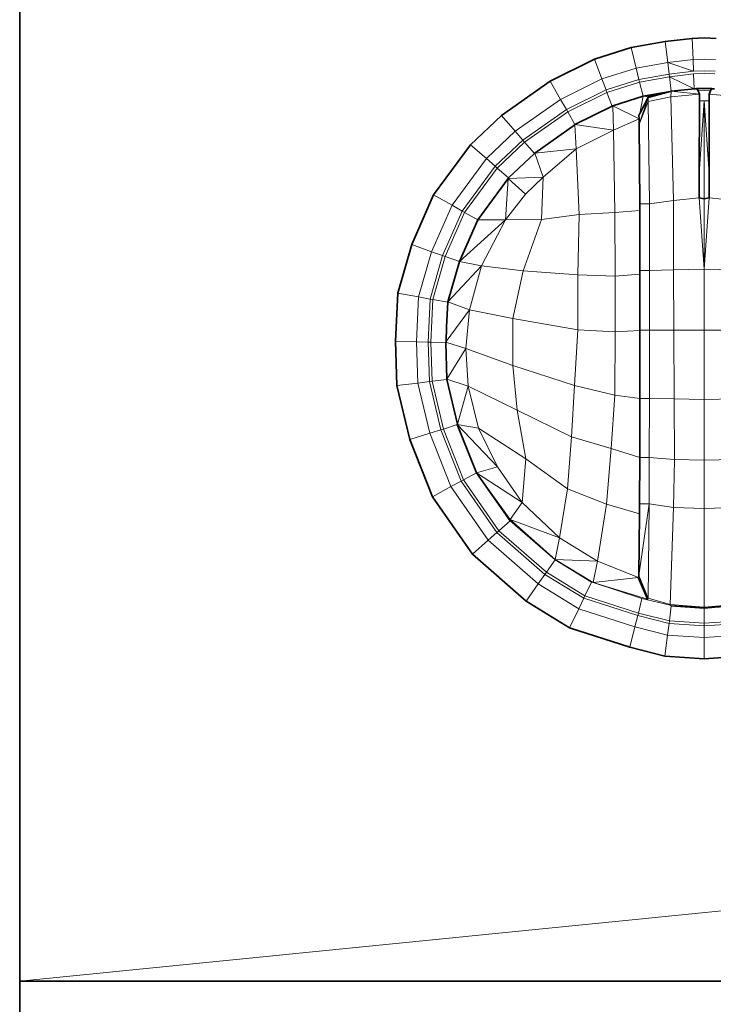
# Model space of a CAD drawing. Header units: inches. Extents: x 0 to 12.9, y 0 to 8.3.
# Tile 4 of 33: x 2.515 to 2.749, y 6.258 to 6.591. Entities that reach past the tile are written whole.
import ezdxf

# ---------------------------------------------------------------- set-up
doc = ezdxf.new("R2010")
doc.units = ezdxf.units.IN
doc.header["$MEASUREMENT"] = 0

# ---------------------------------------------------------------- blocks, each defined once
blk = doc.blocks.new('MODEL_0')
at = {"lineweight": 0}
for p, q in [((2.51478, 6.26582), (2.51478, 6.70209)), ((2.73315, 6.5839), (2.72171, 6.58189)), ((2.72171, 6.58189), (2.73315, 6.5839)), ((2.74233, 6.58499), (2.73315, 6.5839)), ((2.73315, 6.5839), (2.74233, 6.58499)), ((2.73315, 6.5839), (2.73406, 6.57684)), ((2.73406, 6.57684), (2.73315, 6.5839)), ((2.74643, 6.58515), (2.74233, 6.58499)), ((2.74233, 6.58499), (2.74262, 6.57785)), ((2.75051, 6.58499), (2.74643, 6.58515)), ((2.72171, 6.58189), (2.70926, 6.57795)), ((2.70926, 6.57795), (2.72171, 6.58189)), ((2.72171, 6.58189), (2.72339, 6.57497)), ((2.72339, 6.57497), (2.72171, 6.58189)), ((2.70926, 6.57795), (2.69426, 6.5705)), ((2.69426, 6.5705), (2.70926, 6.57795)), ((2.70926, 6.57795), (2.71178, 6.57129)), ((2.71178, 6.57129), (2.70926, 6.57795)), ((2.73406, 6.57684), (2.72339, 6.57497)), ((2.72339, 6.57497), (2.73406, 6.57684)), ((2.74262, 6.57785), (2.73406, 6.57684)), ((2.73406, 6.57684), (2.74262, 6.57785)), ((2.74277, 6.5739), (2.73406, 6.57684)), ((2.73406, 6.57684), (2.73455, 6.57293)), ((2.73406, 6.57684), (2.74277, 6.5739)), ((2.73455, 6.57293), (2.73406, 6.57684)), ((2.74262, 6.57785), (2.74277, 6.5739)), ((2.72339, 6.57497), (2.71178, 6.57129)), ((2.71178, 6.57129), (2.72339, 6.57497)), ((2.72432, 6.57113), (2.72339, 6.57497)), ((2.72339, 6.57497), (2.72432, 6.57113)), ((2.74277, 6.5739), (2.73455, 6.57293)), ((2.69426, 6.5705), (2.67778, 6.55891)), ((2.67778, 6.55891), (2.69426, 6.5705)), ((2.69426, 6.5705), (2.6978, 6.56435)), ((2.6978, 6.56435), (2.69426, 6.5705)), ((2.71178, 6.57129), (2.6978, 6.56435)), ((2.6978, 6.56435), (2.71178, 6.57129)), ((2.71319, 6.56761), (2.71178, 6.57129)), ((2.71178, 6.57129), (2.71319, 6.56761)), ((2.72432, 6.57113), (2.71319, 6.56761)), ((2.71319, 6.56761), (2.72432, 6.57113)), ((2.72454, 6.57023), (2.71351, 6.56674)), ((2.71351, 6.56674), (2.72454, 6.57023)), ((2.73455, 6.57293), (2.72432, 6.57113)), ((2.72432, 6.57113), (2.73455, 6.57293)), ((2.72454, 6.57023), (2.72432, 6.57113)), ((2.72432, 6.57113), (2.72454, 6.57023)), ((2.73467, 6.57201), (2.72454, 6.57023)), ((2.72454, 6.57023), (2.73467, 6.57201)), ((2.72573, 6.56543), (2.72454, 6.57023)), ((2.72454, 6.57023), (2.72573, 6.56543)), ((2.73455, 6.57293), (2.73467, 6.57201)), ((2.73467, 6.57201), (2.74281, 6.57297)), ((2.743, 6.5679), (2.73467, 6.57201)), ((2.73467, 6.57201), (2.73523, 6.56712)), ((2.73467, 6.57201), (2.743, 6.5679)), ((2.73523, 6.56712), (2.73467, 6.57201)), ((2.74281, 6.57297), (2.743, 6.5679)), ((2.71319, 6.56761), (2.69977, 6.56094)), ((2.69977, 6.56094), (2.71319, 6.56761)), ((2.71351, 6.56674), (2.70023, 6.56014)), ((2.70023, 6.56014), (2.71351, 6.56674)), ((2.71351, 6.56674), (2.71319, 6.56761)), ((2.71319, 6.56761), (2.71351, 6.56674)), ((2.71528, 6.56211), (2.71351, 6.56674)), ((2.71351, 6.56674), (2.71528, 6.56211)), ((2.73486, 6.56701), (2.72573, 6.56543)), ((2.72573, 6.56543), (2.73486, 6.56701)), ((2.73486, 6.56701), (2.72749, 6.56519)), ((2.73523, 6.56712), (2.73486, 6.56701)), ((2.73515, 6.56524), (2.73523, 6.56712)), ((2.73523, 6.56712), (2.74199, 6.5678)), ((2.74199, 6.5678), (2.73523, 6.56712)), ((2.73523, 6.56712), (2.74476, 6.56613)), ((2.74476, 6.56613), (2.73523, 6.56712)), ((2.74199, 6.5678), (2.743, 6.5679)), ((2.743, 6.5679), (2.74199, 6.5678)), ((2.743, 6.5679), (2.74309, 6.56791)), ((2.74309, 6.56791), (2.74329, 6.56793)), ((2.74329, 6.56793), (2.74373, 6.56798)), ((2.74373, 6.56798), (2.74386, 6.56799)), ((2.74386, 6.56799), (2.74397, 6.568)), ((2.74397, 6.568), (2.74421, 6.56743)), ((2.74421, 6.56743), (2.74476, 6.56613)), ((2.7481, 6.56613), (2.74856, 6.56723)), ((2.74856, 6.56723), (2.74864, 6.56743)), ((2.74864, 6.56743), (2.74888, 6.568)), ((2.74888, 6.568), (2.74904, 6.56798)), ((2.74904, 6.56798), (2.74913, 6.56798)), ((2.74913, 6.56798), (2.74985, 6.5679)), ((2.68245, 6.55355), (2.6978, 6.56435)), ((2.6978, 6.56435), (2.68245, 6.55355)), ((2.6978, 6.56435), (2.69977, 6.56094)), ((2.69977, 6.56094), (2.6978, 6.56435)), ((2.72573, 6.56543), (2.71548, 6.56221)), ((2.71548, 6.56221), (2.72573, 6.56543)), ((2.72436, 6.55601), (2.72749, 6.56498)), ((2.72749, 6.56498), (2.72436, 6.55601)), ((2.72436, 6.55601), (2.72749, 6.56359)), ((2.72749, 6.56359), (2.72436, 6.55601)), ((2.72573, 6.56543), (2.72468, 6.55957)), ((2.72468, 6.55957), (2.72749, 6.56498)), ((2.72749, 6.56519), (2.72573, 6.56543)), ((2.72749, 6.56359), (2.73515, 6.56524)), ((2.72749, 6.56498), (2.72749, 6.56359)), ((2.72789, 6.52896), (2.72749, 6.56359)), ((2.72749, 6.56359), (2.72789, 6.52896)), ((2.73515, 6.56524), (2.74476, 6.56613)), ((2.74476, 6.56613), (2.73515, 6.56524)), ((2.736, 6.53007), (2.73515, 6.56524)), ((2.73515, 6.56524), (2.736, 6.53007)), ((2.74476, 6.56387), (2.74473, 6.53932)), ((2.74473, 6.53932), (2.74643, 6.56387)), ((2.74643, 6.56387), (2.74473, 6.53932)), ((2.74473, 6.53932), (2.74476, 6.56387)), ((2.74476, 6.56613), (2.74476, 6.56401)), ((2.74476, 6.56401), (2.74476, 6.56387)), ((2.74476, 6.56387), (2.74643, 6.56387)), ((2.74643, 6.53068), (2.74643, 6.56387)), ((2.74643, 6.56387), (2.74812, 6.53932)), ((2.74643, 6.56387), (2.74643, 6.53068)), ((2.74812, 6.53932), (2.74643, 6.56387)), ((2.74643, 6.56387), (2.7481, 6.56387)), ((2.7481, 6.56387), (2.7481, 6.56613)), ((2.7481, 6.56613), (2.75769, 6.56524)), ((2.75769, 6.56524), (2.7481, 6.56613)), ((2.74812, 6.53932), (2.7481, 6.56387)), ((2.7481, 6.56387), (2.74812, 6.53932)), ((2.68504, 6.55058), (2.69977, 6.56094)), ((2.69977, 6.56094), (2.68504, 6.55058)), ((2.68564, 6.54988), (2.70023, 6.56014)), ((2.70023, 6.56014), (2.68564, 6.54988)), ((2.69977, 6.56094), (2.70023, 6.56014)), ((2.70023, 6.56014), (2.69977, 6.56094)), ((2.70023, 6.56014), (2.70267, 6.5559)), ((2.70267, 6.5559), (2.70023, 6.56014)), ((2.71528, 6.56211), (2.70267, 6.5559)), ((2.70267, 6.5559), (2.71528, 6.56211)), ((2.71548, 6.56221), (2.71528, 6.56211)), ((2.71528, 6.56211), (2.71548, 6.56221)), ((2.72435, 6.55773), (2.71548, 6.56221)), ((2.7157, 6.55389), (2.71548, 6.56221)), ((2.71548, 6.56221), (2.72435, 6.55773)), ((2.71548, 6.56221), (2.7157, 6.55389)), ((2.67778, 6.55891), (2.66733, 6.54899)), ((2.66733, 6.54899), (2.67778, 6.55891)), ((2.68245, 6.55355), (2.67778, 6.55891)), ((2.67778, 6.55891), (2.68245, 6.55355)), ((2.7157, 6.55389), (2.72435, 6.55773)), ((2.72435, 6.55773), (2.7157, 6.55389)), ((2.72468, 6.55957), (2.72434, 6.55888)), ((2.72434, 6.55888), (2.72468, 6.55957)), ((2.72434, 6.55888), (2.72435, 6.55773)), ((2.72435, 6.55773), (2.72434, 6.55888)), ((2.72435, 6.55773), (2.72436, 6.55601)), ((2.72436, 6.55601), (2.72435, 6.55773)), ((2.68245, 6.55355), (2.67271, 6.54431)), ((2.67271, 6.54431), (2.68245, 6.55355)), ((2.68504, 6.55058), (2.68245, 6.55355)), ((2.68245, 6.55355), (2.68504, 6.55058)), ((2.68906, 6.54616), (2.70267, 6.55573)), ((2.70267, 6.55573), (2.68906, 6.54616)), ((2.70267, 6.5559), (2.70267, 6.55573)), ((2.70267, 6.55573), (2.70267, 6.5559)), ((2.70267, 6.5559), (2.7157, 6.55389)), ((2.7157, 6.55389), (2.70267, 6.5559)), ((2.70267, 6.55573), (2.70312, 6.54764)), ((2.70312, 6.54764), (2.70267, 6.55573)), ((2.70312, 6.54764), (2.7157, 6.55389)), ((2.7157, 6.55389), (2.70312, 6.54764)), ((2.7157, 6.55389), (2.71621, 6.52606)), ((2.71621, 6.52606), (2.7157, 6.55389)), ((2.72436, 6.55601), (2.72468, 6.52896)), ((2.72468, 6.52896), (2.72436, 6.55601)), ((2.68504, 6.55058), (2.6757, 6.5417)), ((2.6757, 6.5417), (2.68504, 6.55058)), ((2.67639, 6.5411), (2.68564, 6.54988)), ((2.68564, 6.54988), (2.67639, 6.5411)), ((2.68564, 6.54988), (2.68504, 6.55058)), ((2.68504, 6.55058), (2.68564, 6.54988)), ((2.68896, 6.54607), (2.68564, 6.54988)), ((2.68564, 6.54988), (2.68896, 6.54607)), ((2.66733, 6.54899), (2.65484, 6.53205)), ((2.65484, 6.53205), (2.66733, 6.54899)), ((2.66733, 6.54899), (2.67271, 6.54431)), ((2.67271, 6.54431), (2.66733, 6.54899)), ((2.70312, 6.54764), (2.68906, 6.54616)), ((2.68906, 6.54616), (2.70312, 6.54764)), ((2.69188, 6.53797), (2.70312, 6.54764)), ((2.70312, 6.54764), (2.69188, 6.53797)), ((2.70312, 6.54764), (2.70415, 6.52543)), ((2.70415, 6.52543), (2.70312, 6.54764)), ((2.67271, 6.54431), (2.66107, 6.52851)), ((2.66107, 6.52851), (2.67271, 6.54431)), ((2.6757, 6.5417), (2.67271, 6.54431)), ((2.67271, 6.54431), (2.6757, 6.5417)), ((2.68021, 6.53777), (2.68896, 6.54607)), ((2.68896, 6.54607), (2.68021, 6.53777)), ((2.68906, 6.54616), (2.68896, 6.54607)), ((2.68896, 6.54607), (2.68906, 6.54616)), ((2.68906, 6.54616), (2.69188, 6.53797)), ((2.69188, 6.53797), (2.68906, 6.54616)), ((2.6757, 6.5417), (2.66452, 6.52655)), ((2.66452, 6.52655), (2.6757, 6.5417)), ((2.66532, 6.5261), (2.67639, 6.5411)), ((2.67639, 6.5411), (2.66532, 6.5261)), ((2.67639, 6.5411), (2.6757, 6.5417)), ((2.6757, 6.5417), (2.67639, 6.5411)), ((2.67639, 6.5411), (2.68021, 6.53777)), ((2.68021, 6.53777), (2.67639, 6.5411)), ((2.68003, 6.53753), (2.66982, 6.52353)), ((2.66982, 6.52353), (2.68003, 6.53753)), ((2.68003, 6.53753), (2.67915, 6.52359)), ((2.67915, 6.52359), (2.68003, 6.53753)), ((2.69188, 6.53797), (2.68003, 6.53753)), ((2.68003, 6.53753), (2.69188, 6.53797)), ((2.68003, 6.53753), (2.68021, 6.53777)), ((2.68021, 6.53777), (2.68003, 6.53753)), ((2.68599, 6.53231), (2.68003, 6.53753)), ((2.68003, 6.53753), (2.68599, 6.53231)), ((2.68599, 6.53231), (2.69188, 6.53797)), ((2.69188, 6.53797), (2.68599, 6.53231)), ((2.69136, 6.52366), (2.69188, 6.53797)), ((2.69188, 6.53797), (2.69136, 6.52366)), ((2.74473, 6.53932), (2.74472, 6.53098)), ((2.74472, 6.53098), (2.74473, 6.53932)), ((2.74812, 6.53932), (2.74813, 6.53098)), ((2.74813, 6.53098), (2.74812, 6.53932)), ((2.65484, 6.53205), (2.64743, 6.51519)), ((2.64743, 6.51519), (2.65484, 6.53205)), ((2.65484, 6.53205), (2.66107, 6.52851)), ((2.66107, 6.52851), (2.65484, 6.53205)), ((2.67915, 6.52359), (2.68599, 6.53231)), ((2.68599, 6.53231), (2.67915, 6.52359)), ((2.72789, 6.52896), (2.736, 6.53007)), ((2.736, 6.53007), (2.72789, 6.52896)), ((2.736, 6.53007), (2.74472, 6.53098)), ((2.74472, 6.53098), (2.736, 6.53007)), ((2.73607, 6.50662), (2.736, 6.53007)), ((2.736, 6.53007), (2.73607, 6.50662)), ((2.74472, 6.53098), (2.74643, 6.50686)), ((2.74643, 6.50686), (2.74472, 6.53098)), ((2.74472, 6.53098), (2.74643, 6.53068)), ((2.74643, 6.53068), (2.74472, 6.53098)), ((2.74643, 6.53068), (2.74813, 6.53098)), ((2.74813, 6.53098), (2.74643, 6.50686)), ((2.74643, 6.50686), (2.74813, 6.53098)), ((2.74813, 6.53098), (2.74643, 6.53068)), ((2.74643, 6.53068), (2.74643, 6.50686)), ((2.74643, 6.50686), (2.74643, 6.53068)), ((2.74813, 6.53098), (2.75685, 6.53007)), ((2.75685, 6.53007), (2.74813, 6.53098)), ((2.66107, 6.52851), (2.65416, 6.5128)), ((2.65416, 6.5128), (2.66107, 6.52851)), ((2.66452, 6.52655), (2.65789, 6.51147)), ((2.65789, 6.51147), (2.66452, 6.52655)), ((2.66452, 6.52655), (2.66107, 6.52851)), ((2.66107, 6.52851), (2.66452, 6.52655)), ((2.66532, 6.5261), (2.66452, 6.52655)), ((2.66452, 6.52655), (2.66532, 6.5261)), ((2.71621, 6.52606), (2.72468, 6.52677)), ((2.72468, 6.52677), (2.71621, 6.52606)), ((2.72468, 6.52896), (2.72468, 6.52677)), ((2.72789, 6.52896), (2.72468, 6.52896)), ((2.72468, 6.52677), (2.72468, 6.52896)), ((2.72468, 6.52896), (2.72789, 6.52896)), ((2.72468, 6.52677), (2.72468, 6.50639)), ((2.72468, 6.50639), (2.72468, 6.52677)), ((2.72789, 6.50639), (2.72789, 6.52896)), ((2.72789, 6.52896), (2.72789, 6.50639)), ((2.66532, 6.5261), (2.65876, 6.51116)), ((2.65876, 6.51116), (2.66532, 6.5261)), ((2.67915, 6.52359), (2.66363, 6.50953)), ((2.66363, 6.50953), (2.67915, 6.52359)), ((2.66982, 6.52353), (2.66363, 6.50953)), ((2.66363, 6.50953), (2.66982, 6.52353)), ((2.66982, 6.52353), (2.66532, 6.5261)), ((2.66532, 6.5261), (2.66982, 6.52353)), ((2.67915, 6.52359), (2.66982, 6.52353)), ((2.66982, 6.52353), (2.67915, 6.52359)), ((2.67104, 6.508), (2.67915, 6.52359)), ((2.67915, 6.52359), (2.67104, 6.508)), ((2.67915, 6.52359), (2.69136, 6.52366)), ((2.69136, 6.52366), (2.67915, 6.52359)), ((2.68512, 6.50633), (2.69136, 6.52366)), ((2.69136, 6.52366), (2.68512, 6.50633)), ((2.69136, 6.52366), (2.70415, 6.52543)), ((2.70415, 6.52543), (2.69136, 6.52366)), ((2.70415, 6.52543), (2.70363, 6.50501)), ((2.70363, 6.50501), (2.70415, 6.52543)), ((2.71621, 6.52606), (2.70415, 6.52543)), ((2.70415, 6.52543), (2.71621, 6.52606)), ((2.71627, 6.50446), (2.71621, 6.52606)), ((2.71621, 6.52606), (2.71627, 6.50446)), ((2.64743, 6.51519), (2.64272, 6.49874)), ((2.64272, 6.49874), (2.64743, 6.51519)), ((2.64743, 6.51519), (2.65416, 6.5128)), ((2.65416, 6.5128), (2.64743, 6.51519)), ((2.65416, 6.5128), (2.64977, 6.49747)), ((2.64977, 6.49747), (2.65416, 6.5128)), ((2.65789, 6.51147), (2.65368, 6.49677)), ((2.65368, 6.49677), (2.65789, 6.51147)), ((2.65789, 6.51147), (2.65416, 6.5128)), ((2.65416, 6.5128), (2.65789, 6.51147)), ((2.65876, 6.51116), (2.65459, 6.4966)), ((2.65459, 6.4966), (2.65876, 6.51116)), ((2.65876, 6.51116), (2.65789, 6.51147)), ((2.65789, 6.51147), (2.65876, 6.51116)), ((2.66355, 6.50947), (2.65876, 6.51116)), ((2.65876, 6.51116), (2.66355, 6.50947)), ((2.65968, 6.49587), (2.66363, 6.50953)), ((2.66355, 6.50947), (2.65968, 6.49587)), ((2.67104, 6.508), (2.65968, 6.49587)), ((2.65968, 6.49587), (2.67104, 6.508)), ((2.66363, 6.50953), (2.66355, 6.50947)), ((2.66363, 6.50953), (2.67104, 6.508)), ((2.67104, 6.508), (2.66363, 6.50953)), ((2.66694, 6.49306), (2.67104, 6.508)), ((2.67104, 6.508), (2.66694, 6.49306)), ((2.67104, 6.508), (2.68512, 6.50633)), ((2.68512, 6.50633), (2.67104, 6.508)), ((2.73607, 6.50662), (2.72789, 6.50639)), ((2.72789, 6.50639), (2.73607, 6.50662)), ((2.73607, 6.50662), (2.74643, 6.50686)), ((2.74643, 6.50686), (2.73607, 6.50662)), ((2.73615, 6.48623), (2.73607, 6.50662)), ((2.73607, 6.50662), (2.73615, 6.48623)), ((2.74643, 6.50686), (2.74643, 6.48624)), ((2.75678, 6.50662), (2.74643, 6.50686)), ((2.74643, 6.50686), (2.75678, 6.50662)), ((2.74643, 6.48624), (2.74643, 6.50686)), ((2.68512, 6.50633), (2.68167, 6.49022)), ((2.68167, 6.49022), (2.68512, 6.50633)), ((2.68512, 6.50633), (2.70363, 6.50501)), ((2.70363, 6.50501), (2.68512, 6.50633)), ((2.70363, 6.50501), (2.70364, 6.48634)), ((2.70364, 6.48634), (2.70363, 6.50501)), ((2.70363, 6.50501), (2.71627, 6.50446)), ((2.71627, 6.50446), (2.70363, 6.50501)), ((2.71627, 6.50446), (2.72468, 6.50523)), ((2.72468, 6.50523), (2.71627, 6.50446)), ((2.71627, 6.50446), (2.71627, 6.48572)), ((2.71627, 6.48572), (2.71627, 6.50446)), ((2.72468, 6.50639), (2.72468, 6.50523)), ((2.72468, 6.50523), (2.72468, 6.50639)), ((2.72468, 6.50639), (2.72789, 6.50639)), ((2.72789, 6.50639), (2.72468, 6.50639)), ((2.72468, 6.50523), (2.72468, 6.48623)), ((2.72468, 6.48623), (2.72468, 6.50523)), ((2.72789, 6.48623), (2.72789, 6.50639)), ((2.72789, 6.50639), (2.72789, 6.48623)), ((2.64272, 6.49874), (2.64199, 6.48246)), ((2.64199, 6.48246), (2.64272, 6.49874)), ((2.64977, 6.49747), (2.64272, 6.49874)), ((2.64272, 6.49874), (2.64977, 6.49747)), ((2.64977, 6.49747), (2.64908, 6.4823)), ((2.64908, 6.4823), (2.64977, 6.49747)), ((2.65368, 6.49677), (2.64977, 6.49747)), ((2.64977, 6.49747), (2.65368, 6.49677)), ((2.65368, 6.49677), (2.65303, 6.48221)), ((2.65303, 6.48221), (2.65368, 6.49677)), ((2.65459, 6.4966), (2.65368, 6.49677)), ((2.65368, 6.49677), (2.65459, 6.4966)), ((2.65459, 6.4966), (2.65395, 6.4822)), ((2.65395, 6.4822), (2.65459, 6.4966)), ((2.6596, 6.4957), (2.65459, 6.4966)), ((2.65459, 6.4966), (2.6596, 6.4957)), ((2.65923, 6.48738), (2.6596, 6.4957)), ((2.6596, 6.4957), (2.65923, 6.48738)), ((2.65968, 6.49587), (2.6596, 6.4957)), ((2.6596, 6.4957), (2.65968, 6.49587)), ((2.65968, 6.49587), (2.66694, 6.49306)), ((2.66694, 6.49306), (2.65968, 6.49587)), ((2.66694, 6.49306), (2.65908, 6.48237)), ((2.65908, 6.48237), (2.66694, 6.49306)), ((2.66571, 6.48004), (2.66694, 6.49306)), ((2.66694, 6.49306), (2.66571, 6.48004)), ((2.66694, 6.49306), (2.68167, 6.49022)), ((2.68167, 6.49022), (2.66694, 6.49306)), ((2.68167, 6.49022), (2.68164, 6.47432)), ((2.68164, 6.47432), (2.68167, 6.49022)), ((2.70364, 6.48634), (2.68167, 6.49022)), ((2.68167, 6.49022), (2.70364, 6.48634)), ((2.65908, 6.48237), (2.65923, 6.48738)), ((2.65923, 6.48738), (2.65908, 6.48237)), ((2.70364, 6.48634), (2.70249, 6.4675)), ((2.70249, 6.4675), (2.70364, 6.48634)), ((2.71627, 6.48572), (2.70364, 6.48634)), ((2.70364, 6.48634), (2.71627, 6.48572)), ((2.71621, 6.46424), (2.71627, 6.48572)), ((2.71627, 6.48572), (2.71621, 6.46424)), ((2.72468, 6.48614), (2.71627, 6.48572)), ((2.71627, 6.48572), (2.72468, 6.48614)), ((2.72468, 6.48623), (2.72468, 6.48614)), ((2.72468, 6.48614), (2.72468, 6.48623)), ((2.72468, 6.48623), (2.72789, 6.48623)), ((2.72789, 6.48623), (2.72468, 6.48623)), ((2.72468, 6.48614), (2.72468, 6.46307)), ((2.72468, 6.46307), (2.72468, 6.48614)), ((2.72789, 6.48623), (2.72789, 6.46308)), ((2.72789, 6.46308), (2.72789, 6.48623)), ((2.72789, 6.48623), (2.73615, 6.48623)), ((2.73615, 6.48623), (2.72789, 6.48623)), ((2.73615, 6.48623), (2.74643, 6.48624)), ((2.74643, 6.48624), (2.73615, 6.48623)), ((2.73615, 6.48623), (2.73623, 6.46295)), ((2.73623, 6.46295), (2.73615, 6.48623)), ((2.74643, 6.48624), (2.74643, 6.46281)), ((2.7567, 6.48623), (2.74643, 6.48624)), ((2.74643, 6.46281), (2.74643, 6.48624)), ((2.74643, 6.48624), (2.7567, 6.48623)), ((2.64199, 6.48246), (2.6424, 6.46747)), ((2.64908, 6.4823), (2.64199, 6.48246)), ((2.6424, 6.46747), (2.64199, 6.48246)), ((2.64199, 6.48246), (2.64908, 6.4823)), ((2.64908, 6.4823), (2.64948, 6.46833)), ((2.65303, 6.48221), (2.64908, 6.4823)), ((2.64948, 6.46833), (2.64908, 6.4823)), ((2.64908, 6.4823), (2.65303, 6.48221)), ((2.65303, 6.48221), (2.6534, 6.4688)), ((2.65395, 6.4822), (2.65303, 6.48221)), ((2.6534, 6.4688), (2.65303, 6.48221)), ((2.65303, 6.48221), (2.65395, 6.4822)), ((2.65395, 6.4822), (2.65432, 6.46891)), ((2.65895, 6.48208), (2.65395, 6.4822)), ((2.65432, 6.46891), (2.65395, 6.4822)), ((2.65395, 6.4822), (2.65895, 6.48208)), ((2.65908, 6.48237), (2.65895, 6.48219)), ((2.65895, 6.48219), (2.65908, 6.48237)), ((2.65895, 6.48219), (2.65895, 6.48208)), ((2.66571, 6.48004), (2.65895, 6.48219)), ((2.65895, 6.48219), (2.66571, 6.48004)), ((2.65895, 6.48208), (2.65895, 6.48219)), ((2.65895, 6.48208), (2.65926, 6.46961)), ((2.65926, 6.46961), (2.65895, 6.48208)), ((2.65926, 6.46961), (2.66571, 6.48004)), ((2.66571, 6.48004), (2.65926, 6.46961)), ((2.66658, 6.46722), (2.66571, 6.48004)), ((2.66571, 6.48004), (2.68164, 6.47432)), ((2.66571, 6.48004), (2.66658, 6.46722)), ((2.68164, 6.47432), (2.66571, 6.48004)), ((2.68309, 6.45912), (2.68164, 6.47432)), ((2.68164, 6.47432), (2.70249, 6.4675)), ((2.68164, 6.47432), (2.68309, 6.45912)), ((2.70249, 6.4675), (2.68164, 6.47432)), ((2.64948, 6.46833), (2.6424, 6.46747)), ((2.6424, 6.46747), (2.64948, 6.46833)), ((2.6424, 6.46747), (2.64675, 6.44923)), ((2.64675, 6.44923), (2.6424, 6.46747)), ((2.6534, 6.4688), (2.64948, 6.46833)), ((2.64948, 6.46833), (2.6534, 6.4688)), ((2.64948, 6.46833), (2.65352, 6.45133)), ((2.65352, 6.45133), (2.64948, 6.46833)), ((2.65432, 6.46891), (2.6534, 6.4688)), ((2.6534, 6.4688), (2.65432, 6.46891)), ((2.6534, 6.4688), (2.65729, 6.45249)), ((2.65729, 6.45249), (2.6534, 6.4688)), ((2.65928, 6.46952), (2.65432, 6.46891)), ((2.65432, 6.46891), (2.65928, 6.46952)), ((2.65432, 6.46891), (2.65816, 6.45277)), ((2.65816, 6.45277), (2.65432, 6.46891)), ((2.65926, 6.46961), (2.65928, 6.46952)), ((2.66658, 6.46722), (2.65926, 6.46961)), ((2.65926, 6.46961), (2.66658, 6.46722)), ((2.65928, 6.46952), (2.65926, 6.46961)), ((2.65928, 6.46952), (2.66287, 6.45443)), ((2.66287, 6.45443), (2.65928, 6.46952)), ((2.66287, 6.45443), (2.66658, 6.46722)), ((2.66658, 6.46722), (2.66287, 6.45443)), ((2.68309, 6.45912), (2.66658, 6.46722)), ((2.66658, 6.46722), (2.68309, 6.45912)), ((2.67006, 6.45306), (2.66658, 6.46722)), ((2.66658, 6.46722), (2.67006, 6.45306)), ((2.70145, 6.45007), (2.70249, 6.4675)), ((2.70249, 6.4675), (2.70145, 6.45007)), ((2.70249, 6.4675), (2.71621, 6.46424)), ((2.71621, 6.46424), (2.70249, 6.4675)), ((2.71492, 6.44612), (2.71621, 6.46424)), ((2.71621, 6.46424), (2.71492, 6.44612)), ((2.71621, 6.46424), (2.72468, 6.46307)), ((2.72468, 6.46307), (2.71621, 6.46424)), ((2.72462, 6.44308), (2.72468, 6.46307)), ((2.72468, 6.46307), (2.72462, 6.44308)), ((2.72468, 6.46307), (2.72789, 6.46308)), ((2.72789, 6.46308), (2.72468, 6.46307)), ((2.72783, 6.44315), (2.72789, 6.46308)), ((2.72789, 6.46308), (2.72783, 6.44315)), ((2.72789, 6.46308), (2.73623, 6.46295)), ((2.73623, 6.46295), (2.72789, 6.46308)), ((2.73623, 6.46295), (2.73632, 6.44244)), ((2.73632, 6.44244), (2.73623, 6.46295)), ((2.73623, 6.46295), (2.74643, 6.46281)), ((2.74643, 6.46281), (2.73623, 6.46295)), ((2.75662, 6.46295), (2.74643, 6.46281)), ((2.74643, 6.46281), (2.75662, 6.46295)), ((2.74643, 6.46281), (2.74643, 6.44219)), ((2.74643, 6.44219), (2.74643, 6.46281)), ((2.70145, 6.45007), (2.68309, 6.45912)), ((2.68309, 6.45912), (2.68604, 6.44269)), ((2.68309, 6.45912), (2.70145, 6.45007)), ((2.68604, 6.44269), (2.68309, 6.45912)), ((2.66283, 6.4543), (2.65816, 6.45277)), ((2.65816, 6.45277), (2.66283, 6.4543)), ((2.66287, 6.45443), (2.66283, 6.4543)), ((2.66283, 6.4543), (2.66287, 6.45443)), ((2.66283, 6.4543), (2.66931, 6.43796)), ((2.66931, 6.43796), (2.66283, 6.4543)), ((2.66283, 6.4543), (2.67648, 6.43998)), ((2.67648, 6.43998), (2.66283, 6.4543)), ((2.66283, 6.4543), (2.67006, 6.45306)), ((2.67006, 6.45306), (2.66283, 6.4543)), ((2.65352, 6.45133), (2.64675, 6.44923)), ((2.64675, 6.44923), (2.65352, 6.45133)), ((2.65729, 6.45249), (2.65352, 6.45133)), ((2.65352, 6.45133), (2.65729, 6.45249)), ((2.65352, 6.45133), (2.66072, 6.43325)), ((2.66072, 6.43325), (2.65352, 6.45133)), ((2.65816, 6.45277), (2.65729, 6.45249)), ((2.65729, 6.45249), (2.65816, 6.45277)), ((2.65729, 6.45249), (2.66419, 6.43515)), ((2.66419, 6.43515), (2.65729, 6.45249)), ((2.65816, 6.45277), (2.665, 6.43559)), ((2.665, 6.43559), (2.65816, 6.45277)), ((2.68604, 6.44269), (2.67006, 6.45306)), ((2.67006, 6.45306), (2.68604, 6.44269)), ((2.67648, 6.43998), (2.67006, 6.45306)), ((2.67006, 6.45306), (2.67648, 6.43998)), ((2.70145, 6.45007), (2.70013, 6.43252)), ((2.70013, 6.43252), (2.70145, 6.45007)), ((2.71492, 6.44612), (2.70145, 6.45007)), ((2.70145, 6.45007), (2.71492, 6.44612)), ((2.64675, 6.44923), (2.65447, 6.42983)), ((2.65447, 6.42983), (2.64675, 6.44923)), ((2.71329, 6.42727), (2.71492, 6.44612)), ((2.71492, 6.44612), (2.71329, 6.42727)), ((2.72462, 6.44308), (2.71492, 6.44612)), ((2.71492, 6.44612), (2.72462, 6.44308)), ((2.72783, 6.44315), (2.72462, 6.44308)), ((2.72462, 6.44308), (2.72783, 6.44315)), ((2.72776, 6.42743), (2.72783, 6.44315)), ((2.72783, 6.44315), (2.72776, 6.42743)), ((2.72783, 6.44315), (2.73632, 6.44244)), ((2.73632, 6.44244), (2.72783, 6.44315)), ((2.67648, 6.43998), (2.66931, 6.43796)), ((2.66931, 6.43796), (2.67648, 6.43998)), ((2.68477, 6.42788), (2.67648, 6.43998)), ((2.67648, 6.43998), (2.68477, 6.42788)), ((2.68604, 6.44269), (2.68477, 6.42788)), ((2.68477, 6.42788), (2.68604, 6.44269)), ((2.70013, 6.43252), (2.68604, 6.44269)), ((2.68604, 6.44269), (2.70013, 6.43252)), ((2.72462, 6.44308), (2.72455, 6.42743)), ((2.72455, 6.42743), (2.72462, 6.44308)), ((2.73602, 6.42619), (2.73632, 6.44244)), ((2.73632, 6.44244), (2.73602, 6.42619)), ((2.73632, 6.44244), (2.74643, 6.44219)), ((2.74643, 6.44219), (2.73632, 6.44244)), ((2.75652, 6.44244), (2.74643, 6.44219)), ((2.74643, 6.44219), (2.75652, 6.44244)), ((2.74643, 6.44219), (2.74643, 6.42584)), ((2.74643, 6.42584), (2.74643, 6.44219)), ((2.66931, 6.43796), (2.665, 6.43559)), ((2.665, 6.43559), (2.66931, 6.43796)), ((2.66931, 6.43796), (2.68074, 6.42172)), ((2.68477, 6.42788), (2.66931, 6.43796)), ((2.66931, 6.43796), (2.68477, 6.42788)), ((2.68073, 6.42217), (2.66931, 6.43796)), ((2.66072, 6.43325), (2.65447, 6.42983)), ((2.65447, 6.42983), (2.66072, 6.43325)), ((2.66419, 6.43515), (2.66072, 6.43325)), ((2.66072, 6.43325), (2.66419, 6.43515)), ((2.66072, 6.43325), (2.6733, 6.41511)), ((2.6733, 6.41511), (2.66072, 6.43325)), ((2.665, 6.43559), (2.66419, 6.43515)), ((2.66419, 6.43515), (2.665, 6.43559)), ((2.66419, 6.43515), (2.67626, 6.41774)), ((2.67626, 6.41774), (2.66419, 6.43515)), ((2.665, 6.43559), (2.67695, 6.41835)), ((2.67695, 6.41835), (2.665, 6.43559)), ((2.65447, 6.42983), (2.66797, 6.41037)), ((2.66797, 6.41037), (2.65447, 6.42983)), ((2.70013, 6.43252), (2.69742, 6.41588)), ((2.69742, 6.41588), (2.70013, 6.43252)), ((2.71329, 6.42727), (2.70013, 6.43252)), ((2.70013, 6.43252), (2.71329, 6.42727)), ((2.68073, 6.42217), (2.68477, 6.42788)), ((2.68477, 6.42788), (2.68073, 6.42217)), ((2.69742, 6.41588), (2.68477, 6.42788)), ((2.68477, 6.42788), (2.69742, 6.41588)), ((2.71329, 6.42727), (2.7103, 6.40805)), ((2.7103, 6.40805), (2.71329, 6.42727)), ((2.72449, 6.42402), (2.71329, 6.42727)), ((2.71329, 6.42727), (2.72449, 6.42402)), ((2.7243, 6.40322), (2.72776, 6.42743)), ((2.72776, 6.42743), (2.7243, 6.40322)), ((2.72455, 6.42743), (2.72449, 6.42402)), ((2.72449, 6.42402), (2.72455, 6.42743)), ((2.72776, 6.42743), (2.72455, 6.42743)), ((2.72455, 6.42743), (2.72776, 6.42743)), ((2.7274, 6.39547), (2.72776, 6.42743)), ((2.72776, 6.42743), (2.7274, 6.39547)), ((2.72776, 6.42743), (2.73602, 6.42619)), ((2.73602, 6.42619), (2.72776, 6.42743)), ((2.72449, 6.42402), (2.7243, 6.40322)), ((2.7243, 6.40322), (2.72449, 6.42402)), ((2.73489, 6.3934), (2.73602, 6.42619)), ((2.73602, 6.42619), (2.73489, 6.3934)), ((2.73602, 6.42619), (2.74643, 6.42584)), ((2.74643, 6.42584), (2.73602, 6.42619)), ((2.74643, 6.42584), (2.75684, 6.42619)), ((2.75684, 6.42619), (2.74643, 6.42584)), ((2.74643, 6.42584), (2.74643, 6.39249)), ((2.74643, 6.39249), (2.74643, 6.42584)), ((2.68074, 6.42172), (2.67695, 6.41835)), ((2.67695, 6.41835), (2.68074, 6.42172)), ((2.69598, 6.40854), (2.68073, 6.42217)), ((2.68073, 6.42217), (2.69742, 6.41588)), ((2.69742, 6.41588), (2.68073, 6.42217)), ((2.68074, 6.42172), (2.69597, 6.40845)), ((2.67626, 6.41774), (2.6733, 6.41511)), ((2.6733, 6.41511), (2.67626, 6.41774)), ((2.67695, 6.41835), (2.67626, 6.41774)), ((2.67626, 6.41774), (2.67695, 6.41835)), ((2.67626, 6.41774), (2.69252, 6.40356)), ((2.69252, 6.40356), (2.67626, 6.41774)), ((2.67695, 6.41835), (2.69305, 6.4043)), ((2.69305, 6.4043), (2.67695, 6.41835)), ((2.6733, 6.41511), (2.66797, 6.41037)), ((2.66797, 6.41037), (2.6733, 6.41511)), ((2.6733, 6.41511), (2.69025, 6.40033)), ((2.69025, 6.40033), (2.6733, 6.41511)), ((2.69742, 6.41588), (2.69598, 6.40854)), ((2.69598, 6.40854), (2.69742, 6.41588)), ((2.7103, 6.40805), (2.69742, 6.41588)), ((2.69742, 6.41588), (2.7103, 6.40805)), ((2.66797, 6.41037), (2.68616, 6.39451)), ((2.68616, 6.39451), (2.66797, 6.41037)), ((2.69597, 6.40845), (2.69305, 6.4043)), ((2.69305, 6.4043), (2.69597, 6.40845)), ((2.69597, 6.40845), (2.70828, 6.40087)), ((2.70878, 6.40081), (2.69598, 6.40854)), ((2.69598, 6.40854), (2.7103, 6.40805)), ((2.7103, 6.40805), (2.69598, 6.40854)), ((2.7103, 6.40805), (2.70878, 6.40081)), ((2.70878, 6.40081), (2.7103, 6.40805)), ((2.72418, 6.40247), (2.7103, 6.40805)), ((2.7103, 6.40805), (2.72418, 6.40247)), ((2.69252, 6.40356), (2.69025, 6.40033)), ((2.69025, 6.40033), (2.69252, 6.40356)), ((2.69305, 6.4043), (2.69252, 6.40356)), ((2.69252, 6.40356), (2.69305, 6.4043)), ((2.69252, 6.40356), (2.70568, 6.39548)), ((2.70568, 6.39548), (2.69252, 6.40356)), ((2.69305, 6.4043), (2.70607, 6.39631)), ((2.70607, 6.39631), (2.69305, 6.4043)), ((2.7243, 6.40322), (2.72418, 6.40247)), ((2.7274, 6.39547), (2.7243, 6.40322)), ((2.69025, 6.40033), (2.68616, 6.39451)), ((2.68616, 6.39451), (2.69025, 6.40033)), ((2.69025, 6.40033), (2.70395, 6.39191)), ((2.70395, 6.39191), (2.69025, 6.40033)), ((2.70828, 6.40087), (2.70607, 6.39631)), ((2.70607, 6.39631), (2.70828, 6.40087)), ((2.70828, 6.40087), (2.70878, 6.40081)), ((2.70878, 6.40081), (2.72418, 6.40247)), ((2.72418, 6.40247), (2.70878, 6.40081)), ((2.70878, 6.40081), (2.72535, 6.39535)), ((2.72726, 6.39519), (2.70878, 6.40081)), ((2.72418, 6.40247), (2.72417, 6.40224)), ((2.72417, 6.40224), (2.72726, 6.39519)), ((2.68616, 6.39451), (2.70086, 6.38547)), ((2.70086, 6.38547), (2.68616, 6.39451)), ((2.70568, 6.39548), (2.70395, 6.39191)), ((2.70395, 6.39191), (2.70568, 6.39548)), ((2.70607, 6.39631), (2.70568, 6.39548)), ((2.70568, 6.39548), (2.70607, 6.39631)), ((2.70568, 6.39548), (2.72393, 6.38958)), ((2.72393, 6.38958), (2.70568, 6.39548)), ((2.70607, 6.39631), (2.72412, 6.39047)), ((2.72412, 6.39047), (2.70607, 6.39631)), ((2.72535, 6.39535), (2.72412, 6.39047)), ((2.72412, 6.39047), (2.72535, 6.39535)), ((2.72535, 6.39535), (2.7349, 6.39309)), ((2.73489, 6.3934), (2.7274, 6.39547)), ((2.74643, 6.39249), (2.73489, 6.3934)), ((2.75795, 6.3934), (2.74643, 6.39249)), ((2.70395, 6.39191), (2.70086, 6.38547)), ((2.70086, 6.38547), (2.70395, 6.39191)), ((2.70395, 6.39191), (2.72296, 6.38576)), ((2.72296, 6.38576), (2.70395, 6.39191)), ((2.72412, 6.39047), (2.72393, 6.38958)), ((2.72393, 6.38958), (2.72412, 6.39047)), ((2.72412, 6.39047), (2.73463, 6.38784)), ((2.73463, 6.38784), (2.72412, 6.39047)), ((2.73527, 6.39287), (2.73463, 6.38784)), ((2.73463, 6.38784), (2.73527, 6.39287)), ((2.7349, 6.39309), (2.73527, 6.39287)), ((2.73527, 6.39287), (2.74643, 6.39212)), ((2.74643, 6.39212), (2.75758, 6.39287)), ((2.74643, 6.39212), (2.74643, 6.38704)), ((2.74643, 6.38704), (2.74643, 6.39212)), ((2.72393, 6.38958), (2.72296, 6.38576)), ((2.72296, 6.38576), (2.72393, 6.38958)), ((2.72393, 6.38958), (2.7345, 6.38692)), ((2.7345, 6.38692), (2.72393, 6.38958)), ((2.7345, 6.38692), (2.734, 6.38299)), ((2.734, 6.38299), (2.7345, 6.38692)), ((2.73463, 6.38784), (2.7345, 6.38692)), ((2.7345, 6.38692), (2.73463, 6.38784)), ((2.7345, 6.38692), (2.74643, 6.38611)), ((2.74643, 6.38611), (2.7345, 6.38692)), ((2.73463, 6.38784), (2.74643, 6.38704)), ((2.74643, 6.38704), (2.73463, 6.38784)), ((2.74643, 6.38704), (2.75823, 6.38784)), ((2.75823, 6.38784), (2.74643, 6.38704)), ((2.74643, 6.38704), (2.74643, 6.38611)), ((2.74643, 6.38611), (2.74643, 6.38704)), ((2.74643, 6.38611), (2.75834, 6.38692)), ((2.75834, 6.38692), (2.74643, 6.38611)), ((2.70086, 6.38547), (2.72126, 6.37888)), ((2.72126, 6.37888), (2.70086, 6.38547)), ((2.72296, 6.38576), (2.72126, 6.37888)), ((2.72126, 6.37888), (2.72296, 6.38576)), ((2.72296, 6.38576), (2.734, 6.38299)), ((2.734, 6.38299), (2.72296, 6.38576)), ((2.74643, 6.38611), (2.74643, 6.38215)), ((2.74643, 6.38215), (2.74643, 6.38611)), ((2.734, 6.38299), (2.73309, 6.3759)), ((2.73309, 6.3759), (2.734, 6.38299)), ((2.734, 6.38299), (2.74643, 6.38215)), ((2.74643, 6.38215), (2.734, 6.38299)), ((2.74643, 6.38215), (2.75884, 6.38299)), ((2.75884, 6.38299), (2.74643, 6.38215)), ((2.74643, 6.38215), (2.74643, 6.37501)), ((2.74643, 6.37501), (2.74643, 6.38215)), ((3.62216, 6.37696), (2.51478, 6.26582)), ((2.51478, 6.26582), (3.62216, 6.37696)), ((2.72126, 6.37888), (2.73309, 6.3759)), ((2.73309, 6.3759), (2.72126, 6.37888)), ((2.73309, 6.3759), (2.74643, 6.37501)), ((2.74643, 6.37501), (2.73309, 6.3759)), ((2.74643, 6.37501), (2.75975, 6.3759)), ((2.75975, 6.3759), (2.74643, 6.37501)), ((2.51478, 4.55786), (2.51478, 6.26582)), ((2.51478, 6.26582), (5.61082, 6.26582)), ((5.61082, 6.26582), (2.51478, 6.26582))]:
    blk.add_line(p, q, dxfattribs=at).dxf.unprotected_set("ltscale", 0)
at = {"lineweight": 35}
for p, q in [((2.51478, 6.70209), (2.51478, 6.26582)), ((2.73315, 6.5839), (2.72171, 6.58189)), ((2.74233, 6.58499), (2.73315, 6.5839)), ((2.74643, 6.58515), (2.74233, 6.58499)), ((2.75051, 6.58499), (2.74643, 6.58515)), ((2.72171, 6.58189), (2.70926, 6.57795)), ((2.70926, 6.57795), (2.69426, 6.5705)), ((2.69426, 6.5705), (2.67778, 6.55891)), ((2.73486, 6.56701), (2.72573, 6.56543)), ((2.72749, 6.56519), (2.73486, 6.56701)), ((2.73486, 6.56701), (2.72749, 6.56498)), ((2.73523, 6.56712), (2.73486, 6.56701)), ((2.73523, 6.56712), (2.74199, 6.5678)), ((2.743, 6.5679), (2.74199, 6.5678)), ((2.74309, 6.56791), (2.743, 6.5679)), ((2.74309, 6.56791), (2.74329, 6.56793)), ((2.74329, 6.56793), (2.74373, 6.56798)), ((2.74386, 6.56799), (2.74373, 6.56798)), ((2.74397, 6.568), (2.74386, 6.56799)), ((2.74397, 6.568), (2.74421, 6.56743)), ((2.74511, 6.568), (2.74397, 6.568)), ((2.74421, 6.56743), (2.74476, 6.56613)), ((2.74557, 6.56801), (2.74511, 6.568)), ((2.74643, 6.56801), (2.74557, 6.56801)), ((2.74643, 6.56801), (2.74888, 6.568)), ((2.7481, 6.56613), (2.74856, 6.56723)), ((2.74856, 6.56723), (2.74864, 6.56743)), ((2.74864, 6.56743), (2.74888, 6.568)), ((2.74888, 6.568), (2.74904, 6.56798)), ((2.74913, 6.56798), (2.74888, 6.568)), ((2.74913, 6.56798), (2.74904, 6.56798)), ((2.74985, 6.5679), (2.74913, 6.56798)), ((2.72573, 6.56543), (2.71548, 6.56221)), ((2.72749, 6.56498), (2.72468, 6.55957)), ((2.72749, 6.56498), (2.72749, 6.56519)), ((2.74476, 6.56387), (2.74473, 6.53932)), ((2.74476, 6.56613), (2.74476, 6.56401)), ((2.74476, 6.56401), (2.74476, 6.56387)), ((2.7481, 6.56387), (2.7481, 6.56613)), ((2.74812, 6.53932), (2.7481, 6.56387)), ((2.71528, 6.56211), (2.70267, 6.5559)), ((2.71548, 6.56221), (2.71528, 6.56211)), ((2.67778, 6.55891), (2.66733, 6.54899)), ((2.72468, 6.55957), (2.72434, 6.55888)), ((2.72434, 6.55888), (2.72435, 6.55773)), ((2.72435, 6.55773), (2.72436, 6.55601)), ((2.68906, 6.54616), (2.70267, 6.55573)), ((2.70267, 6.5559), (2.70267, 6.55573)), ((2.72436, 6.55601), (2.72468, 6.52896)), ((2.66733, 6.54899), (2.65484, 6.53205)), ((2.68021, 6.53777), (2.68896, 6.54607)), ((2.68896, 6.54607), (2.68906, 6.54616)), ((2.66982, 6.52353), (2.68003, 6.53753)), ((2.68003, 6.53753), (2.68021, 6.53777)), ((2.74473, 6.53932), (2.74472, 6.53098)), ((2.74813, 6.53098), (2.74812, 6.53932)), ((2.65484, 6.53205), (2.64743, 6.51519)), ((2.74472, 6.53098), (2.74643, 6.53068)), ((2.74643, 6.53068), (2.74813, 6.53098)), ((2.72468, 6.52896), (2.72468, 6.52677)), ((2.72468, 6.52677), (2.72468, 6.50639)), ((2.66982, 6.52353), (2.66363, 6.50953)), ((2.64743, 6.51519), (2.64272, 6.49874)), ((2.66363, 6.50953), (2.65968, 6.49587)), ((2.65968, 6.49587), (2.66355, 6.50947)), ((2.66363, 6.50953), (2.66355, 6.50947)), ((2.72468, 6.50639), (2.72468, 6.50523)), ((2.72468, 6.50523), (2.72468, 6.48623)), ((2.64272, 6.49874), (2.64199, 6.48246)), ((2.65923, 6.48738), (2.6596, 6.4957)), ((2.6596, 6.4957), (2.65968, 6.49587)), ((2.65908, 6.48237), (2.65923, 6.48738)), ((2.72468, 6.48623), (2.72468, 6.48614)), ((2.72468, 6.48614), (2.72468, 6.46307)), ((2.64199, 6.48246), (2.6424, 6.46747)), ((2.65908, 6.48237), (2.65895, 6.48219)), ((2.65895, 6.48208), (2.65895, 6.48219)), ((2.65926, 6.46961), (2.65895, 6.48208)), ((2.6424, 6.46747), (2.64675, 6.44923)), ((2.65928, 6.46952), (2.65926, 6.46961)), ((2.66287, 6.45443), (2.65928, 6.46952)), ((2.72468, 6.46307), (2.72462, 6.44308)), ((2.66287, 6.45443), (2.66283, 6.4543)), ((2.66283, 6.4543), (2.66931, 6.43796)), ((2.64675, 6.44923), (2.65447, 6.42983)), ((2.72455, 6.42743), (2.72462, 6.44308)), ((2.68074, 6.42172), (2.66931, 6.43796)), ((2.65447, 6.42983), (2.66797, 6.41037)), ((2.72455, 6.42743), (2.72449, 6.42402)), ((2.72449, 6.42402), (2.7243, 6.40322)), ((2.66797, 6.41037), (2.68616, 6.39451)), ((2.7243, 6.40322), (2.72418, 6.40247)), ((2.72417, 6.40224), (2.72418, 6.40247)), ((2.72726, 6.39519), (2.72417, 6.40224)), ((2.68616, 6.39451), (2.70086, 6.38547)), ((2.75795, 6.39317), (2.74643, 6.39225)), ((2.75795, 6.39317), (2.74643, 6.39212)), ((2.74643, 6.39225), (2.73527, 6.39287)), ((2.73527, 6.39287), (2.74643, 6.39212)), ((2.70086, 6.38547), (2.72126, 6.37888)), ((2.72126, 6.37888), (2.73309, 6.3759)), ((2.73309, 6.3759), (2.74643, 6.37501)), ((2.74643, 6.37501), (2.75975, 6.3759)), ((2.51478, 6.26582), (2.51478, 4.55786)), ((2.51478, 6.26582), (5.61082, 6.26582))]:
    blk.add_line(p, q, dxfattribs=at)
at = {"lineweight": 15}
for p, q in [((2.73406, 6.57684), (2.72339, 6.57497)), ((2.74262, 6.57785), (2.73406, 6.57684)), ((2.74643, 6.57801), (2.74262, 6.57785)), ((2.75023, 6.57785), (2.74643, 6.57801)), ((2.72339, 6.57497), (2.71178, 6.57129)), ((2.74277, 6.5739), (2.73455, 6.57293)), ((2.74643, 6.57405), (2.74277, 6.5739)), ((2.75008, 6.5739), (2.74643, 6.57405)), ((2.71178, 6.57129), (2.6978, 6.56435)), ((2.72432, 6.57113), (2.71319, 6.56761)), ((2.72454, 6.57023), (2.71351, 6.56674)), ((2.73455, 6.57293), (2.72432, 6.57113)), ((2.73467, 6.57201), (2.72454, 6.57023)), ((2.74281, 6.57297), (2.73467, 6.57201)), ((2.74643, 6.57312), (2.74281, 6.57297)), ((2.75004, 6.57297), (2.74643, 6.57312)), ((2.71319, 6.56761), (2.69977, 6.56094)), ((2.71351, 6.56674), (2.70023, 6.56014)), ((2.74643, 6.56739), (2.74421, 6.56743)), ((2.74864, 6.56743), (2.74643, 6.56739)), ((2.6978, 6.56435), (2.68245, 6.55355)), ((2.72436, 6.55601), (2.72749, 6.56359)), ((2.72468, 6.55957), (2.72573, 6.56543)), ((2.72573, 6.56543), (2.72749, 6.56519)), ((2.72749, 6.56359), (2.73515, 6.56524)), ((2.72749, 6.56498), (2.72749, 6.56359)), ((2.72789, 6.52896), (2.72749, 6.56359)), ((2.74476, 6.56613), (2.73515, 6.56524)), ((2.74476, 6.56387), (2.74643, 6.56387)), ((2.74643, 6.56387), (2.7481, 6.56387)), ((2.75769, 6.56524), (2.7481, 6.56613)), ((2.69977, 6.56094), (2.68504, 6.55058)), ((2.70023, 6.56014), (2.68564, 6.54988)), ((2.70023, 6.56014), (2.69977, 6.56094)), ((2.7157, 6.55389), (2.72435, 6.55773)), ((2.68245, 6.55355), (2.67271, 6.54431)), ((2.70312, 6.54764), (2.7157, 6.55389)), ((2.68504, 6.55058), (2.6757, 6.5417)), ((2.68564, 6.54988), (2.67639, 6.5411)), ((2.68564, 6.54988), (2.68504, 6.55058)), ((2.69188, 6.53797), (2.70312, 6.54764)), ((2.67271, 6.54431), (2.66107, 6.52851)), ((2.6757, 6.5417), (2.66452, 6.52655)), ((2.67639, 6.5411), (2.66532, 6.5261)), ((2.68599, 6.53231), (2.69188, 6.53797)), ((2.67915, 6.52359), (2.68599, 6.53231)), ((2.66107, 6.52851), (2.65416, 6.5128)), ((2.66452, 6.52655), (2.65789, 6.51147)), ((2.72789, 6.50639), (2.72789, 6.52896)), ((2.66532, 6.5261), (2.65876, 6.51116)), ((2.67104, 6.508), (2.67915, 6.52359)), ((2.65416, 6.5128), (2.64977, 6.49747)), ((2.65789, 6.51147), (2.65368, 6.49677)), ((2.65876, 6.51116), (2.65459, 6.4966)), ((2.66694, 6.49306), (2.67104, 6.508)), ((2.72789, 6.48623), (2.72789, 6.50639)), ((2.64977, 6.49747), (2.64908, 6.4823)), ((2.65368, 6.49677), (2.65303, 6.48221)), ((2.65459, 6.4966), (2.65395, 6.4822)), ((2.66571, 6.48004), (2.66694, 6.49306)), ((2.72789, 6.46308), (2.72789, 6.48623)), ((2.64908, 6.4823), (2.64948, 6.46833)), ((2.65303, 6.48221), (2.6534, 6.4688)), ((2.65395, 6.4822), (2.65432, 6.46891)), ((2.66658, 6.46722), (2.66571, 6.48004)), ((2.64948, 6.46833), (2.65352, 6.45133)), ((2.6534, 6.4688), (2.65729, 6.45249)), ((2.65432, 6.46891), (2.65816, 6.45277)), ((2.67006, 6.45306), (2.66658, 6.46722)), ((2.72783, 6.44315), (2.72789, 6.46308)), ((2.65352, 6.45133), (2.66072, 6.43325)), ((2.65729, 6.45249), (2.66419, 6.43515)), ((2.65816, 6.45277), (2.665, 6.43559)), ((2.67648, 6.43998), (2.67006, 6.45306)), ((2.72783, 6.44315), (2.72776, 6.42743)), ((2.68477, 6.42788), (2.67648, 6.43998)), ((2.68073, 6.42217), (2.66931, 6.43796)), ((2.66072, 6.43325), (2.6733, 6.41511)), ((2.66419, 6.43515), (2.665, 6.43559)), ((2.66419, 6.43515), (2.67626, 6.41774)), ((2.665, 6.43559), (2.67695, 6.41835)), ((2.69742, 6.41588), (2.68477, 6.42788)), ((2.7274, 6.39547), (2.72776, 6.42743)), ((2.68073, 6.42217), (2.69598, 6.40854)), ((2.69597, 6.40845), (2.68074, 6.42172)), ((2.67626, 6.41774), (2.67695, 6.41835)), ((2.67626, 6.41774), (2.69252, 6.40356)), ((2.67695, 6.41835), (2.69305, 6.4043)), ((2.6733, 6.41511), (2.69025, 6.40033)), ((2.7103, 6.40805), (2.69742, 6.41588)), ((2.70828, 6.40087), (2.69597, 6.40845)), ((2.69598, 6.40854), (2.70878, 6.40081)), ((2.72418, 6.40247), (2.7103, 6.40805)), ((2.69252, 6.40356), (2.69305, 6.4043)), ((2.69252, 6.40356), (2.70568, 6.39548)), ((2.69305, 6.4043), (2.70607, 6.39631)), ((2.7274, 6.39547), (2.7243, 6.40322)), ((2.69025, 6.40033), (2.70395, 6.39191)), ((2.70878, 6.40081), (2.72726, 6.39519)), ((2.70568, 6.39548), (2.72393, 6.38958)), ((2.70607, 6.39631), (2.72412, 6.39047)), ((2.7349, 6.39309), (2.72535, 6.39535)), ((2.72726, 6.39519), (2.7274, 6.39547)), ((2.73489, 6.3934), (2.7274, 6.39547)), ((2.74643, 6.39249), (2.73489, 6.3934)), ((2.75795, 6.3934), (2.74643, 6.39249)), ((2.70395, 6.39191), (2.72296, 6.38576)), ((2.72393, 6.38958), (2.72412, 6.39047)), ((2.72412, 6.39047), (2.73463, 6.38784)), ((2.74643, 6.39212), (2.75758, 6.39287)), ((2.72393, 6.38958), (2.7345, 6.38692)), ((2.7345, 6.38692), (2.74643, 6.38611)), ((2.73463, 6.38784), (2.74643, 6.38704)), ((2.74643, 6.38704), (2.75823, 6.38784)), ((2.74643, 6.38611), (2.75834, 6.38692)), ((2.72296, 6.38576), (2.734, 6.38299)), ((2.734, 6.38299), (2.74643, 6.38215)), ((2.74643, 6.38215), (2.75884, 6.38299))]:
    blk.add_line(p, q, dxfattribs=at)
blk = doc.blocks.new('Page 1')
blk.add_blockref('MODEL_0', (0, 0))

msp = doc.modelspace()

# ---------------------------------------------------------------- block references
msp.add_blockref('Page 1', (0, 0))

doc.saveas('drawing.dxf')
